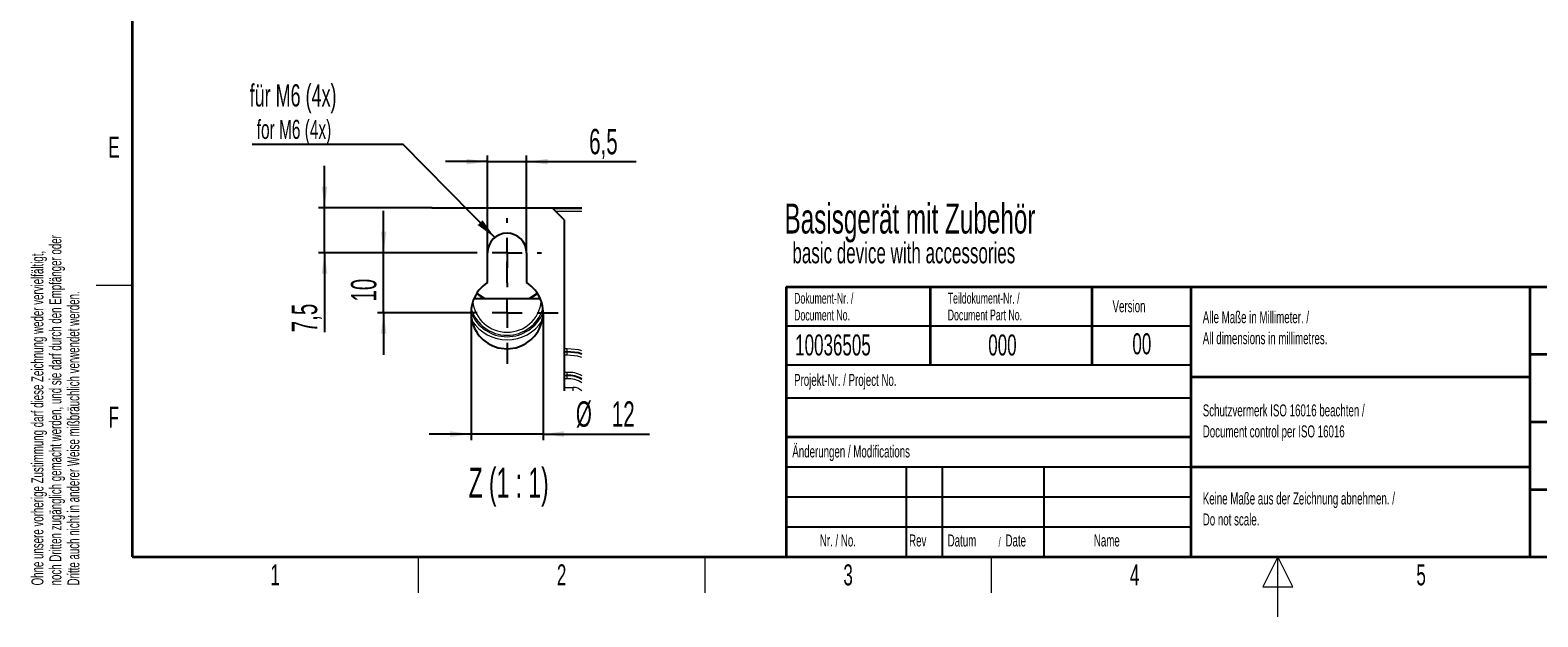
# Paper-space layout 'Blatt3' of a CAD drawing. Header units: millimetres. Extents: x 5 to 418, y 2 to 292.
# Tile 1 of 50: x 9 to 260, y 2 to 100. Entities that reach past the tile are written whole.
import ezdxf

# ---------------------------------------------------------------- set-up
doc = ezdxf.new("R2010")
doc.units = ezdxf.units.MM
doc.layers.add('SLD-0', color=7, linetype='Continuous')
doc.styles.add('SLDTEXTSTYLE0', font='TXT', dxfattribs={"width": 0.605})
doc.styles.add('SLDTEXTSTYLE2', font='TXT', dxfattribs={"width": 0.57})
doc.dimstyles.new('SLDDIMSTYLE4', dxfattribs={"dimtxt": 4.10931, "dimasz": 3.5, "dimexe": 0, "dimexo": 0.0625, "dimgap": 1.027327, "dimtad": 1, "dimrnd": 1e-09, "dimzin": 12, "dimdsep": 46, "dimtxsty": 'SLDTEXTSTYLE0', "dimsah": 1, "dimcen": 0.09, "dimadec": 0, "dimazin": 3, "dimtfac": 1, "dimtmove": 0, "dimatfit": 0, "dimfxl": 1, "dimfrac": 2, "dimtolj": 1, "dimtzin": 12, "dimarcsym": 0})
doc.dimstyles.new('SLDDIMSTYLE5', dxfattribs={"dimtxt": 0.18, "dimasz": 3.5, "dimexe": 0, "dimexo": 0.0625, "dimgap": 0, "dimtad": 0, "dimtih": 1, "dimtoh": 1, "dimdec": 0, "dimrnd": 1e-09, "dimzin": 0, "dimdsep": 46, "dimtxsty": 'Standard', "dimsah": 1, "dimcen": 0.09, "dimadec": 0, "dimazin": 0, "dimtfac": 3.5, "dimtdec": 0, "dimtofl": 0, "dimtmove": 0, "dimatfit": 3, "dimfxl": 1, "dimfrac": 2, "dimtolj": 1, "dimtzin": 0, "dimarcsym": 0})

# ---------------------------------------------------------------- blocks, each defined once
blk = doc.blocks.new('_D_24')
at = {"layer": 'SLD-0', "color": 7}
for p, q in [((85.26, 62.68), (85.26, 78.86)), ((91.76, 62.68), (91.76, 78.86)), ((85.26, 77.86), (78.26, 77.86)), ((85.26, 77.86), (91.76, 77.86)), ((91.76, 77.86), (110.03, 77.86))]:
    blk.add_line(p, q, dxfattribs=at)
for points in [[(85.26, 77.86), (81.76, 78.32), (81.76, 77.4)], [(91.76, 77.86), (95.26, 77.4), (95.26, 78.32)]]:
    blk.add_solid(points, dxfattribs=at)
at = {"layer": 'SLD-0', "color": 7, "insert": (102.19, 83.32), "char_height": 4.233, "attachment_point": 1, "style": 'SLDTEXTSTYLE0'}
blk.add_mtext('6,5', dxfattribs=at)
blk = doc.blocks.new('_D_25')
at = {"layer": 'SLD-0', "color": 7}
for p, q in [((67.94, 62.68), (67.94, 69.68)), ((82.76, 62.68), (66.94, 62.68)), ((67.94, 52.68), (67.94, 62.68)), ((80.01, 52.68), (66.94, 52.68)), ((67.94, 52.68), (67.94, 45.68))]:
    blk.add_line(p, q, dxfattribs=at)
for points in [[(67.94, 62.68), (68.4, 66.18), (67.48, 66.18)], [(67.94, 52.68), (67.48, 49.18), (68.4, 49.18)]]:
    blk.add_solid(points, dxfattribs=at)
at = {"layer": 'SLD-0', "color": 7, "insert": (62.49, 54.54), "char_height": 4.233, "attachment_point": 1, "rotation": 90, "style": 'SLDTEXTSTYLE0'}
blk.add_mtext('10', dxfattribs=at)
blk = doc.blocks.new('_D_26')
at = {"layer": 'SLD-0', "color": 7}
for p, q in [((58.09, 70.18), (58.09, 77.18)), ((76, 70.18), (57.09, 70.18)), ((58.09, 62.68), (58.09, 70.18)), ((82.76, 62.68), (57.09, 62.68)), ((58.09, 62.68), (58.09, 49.43))]:
    blk.add_line(p, q, dxfattribs=at)
for points in [[(58.09, 70.18), (58.55, 73.68), (57.63, 73.68)], [(58.09, 62.68), (57.63, 59.18), (58.55, 59.18)]]:
    blk.add_solid(points, dxfattribs=at)
at = {"layer": 'SLD-0', "color": 7, "insert": (52.63, 49.43), "char_height": 4.233, "attachment_point": 1, "rotation": 90, "style": 'SLDTEXTSTYLE0'}
blk.add_mtext('7,5', dxfattribs=at)
blk = doc.blocks.new('_D_27')
at = {"layer": 'SLD-0', "color": 7}
for p, q in [((82.51, 52.68), (82.51, 31.46)), ((94.51, 52.68), (94.51, 31.46)), ((82.51, 32.46), (75.51, 32.46)), ((94.51, 32.46), (82.51, 32.46)), ((94.51, 32.46), (112.24, 32.46))]:
    blk.add_line(p, q, dxfattribs=at)
for points in [[(82.51, 32.46), (79.01, 32.92), (79.01, 32)], [(94.51, 32.46), (98.01, 32), (98.01, 32.92)]]:
    blk.add_solid(points, dxfattribs=at)
at = {"layer": 'SLD-0', "color": 7, "char_height": 4.233, "attachment_point": 1, "style": 'SLDTEXTSTYLE0'}
for s, insert in [('%%c', (99.98, 37.92)), ('12', (105.97, 37.92))]:
    blk.add_mtext(s, dxfattribs=dict(at, insert=insert))
blk = doc.blocks.new('SW_NOTE_0_1')
at = {"layer": 'SLD-0', "color": 0}
blk.add_line((-25.08, 0), (0, 0), dxfattribs=at)
at = {"layer": 'SLD-0', "color": 0, "attachment_point": 1, "style": 'SLDTEXTSTYLE0'}
for s, insert, char_height in [('für M6 (4x)', (-25.52, 9.97), 3.7042), ('for M6 (4x)', (-24.33, 4.04), 3.175)]:
    blk.add_mtext(s, dxfattribs=dict(at, insert=insert, char_height=char_height))
blk = doc.blocks.new('SW_CENTERMARKSYMBOL_14')
at = {"layer": 'SLD-0', "color": 0}
for p, q in [((0, 5), (0, 5.75)), ((-5, 0), (-5.75, 0)), ((0, 0), (-2.5, 0)), ((0, 0), (0, 2.5)), ((0, 0), (0, -2.5)), ((0, 0), (2.5, 0)), ((5, 0), (5.75, 0)), ((0, -5), (0, -5.75))]:
    blk.add_line(p, q, dxfattribs=at)
blk = doc.blocks.new('SW_CENTERMARKSYMBOL_15')
at = {"layer": 'SLD-0', "color": 0}
for p, q in [((0, 5), (0, 8.5)), ((-5, 0), (-8.5, 0)), ((0, 0), (-2.5, 0)), ((0, 0), (0, 2.5)), ((0, 0), (0, -2.5)), ((0, 0), (2.5, 0)), ((5, 0), (8.5, 0)), ((0, -5), (0, -8.5))]:
    blk.add_line(p, q, dxfattribs=at)

psp = doc.layouts.new('Blatt3')

# ---------------------------------------------------------------- linework, layer by layer
at = {"color": 7, "linetype": 'Continuous', "lineweight": 25}
for p, q in [((75.998, 70.1755), (96.0061, 70.1755)), ((96.0061, 70.1755), (100.9698, 70.1755)), ((98.0061, 68.1755), (96.0061, 70.1755)), ((98.0061, 68.1755), (98.0061, 39.6392)), ((85.2561, 57.7191), (85.2561, 62.6755)), ((91.7561, 62.6755), (91.7561, 57.7191)), ((82.9974, 55.0533), (94.0149, 55.0533))]:
    psp.add_line(p, q, dxfattribs=at)
at = {"color": 7, "linetype": 'Continuous', "lineweight": 18}
for p, q in [((96.1197, 70.0619), (100.9698, 70.0619)), ((100.9698, 69.562), (96.6197, 69.562)), ((98.5061, 46.6669), (98.0061, 46.6669)), ((98.5061, 46.167), (98.0061, 46.167)), ((98.5061, 46.123), (98.0061, 46.123)), ((98.5061, 45.6231), (98.0061, 45.6231)), ((98.5061, 46.167), (98.5061, 46.6669)), ((98.5061, 46.123), (98.5061, 46.167)), ((98.5061, 45.6231), (98.5061, 46.123)), ((98.5061, 42.728), (98.0061, 42.728)), ((98.5061, 42.2281), (98.5061, 42.728)), ((98.5061, 42.2281), (98.0061, 42.2281)), ((98.5061, 42.1841), (98.0061, 42.1841)), ((98.5061, 41.6842), (98.0061, 41.6842)), ((98.0061, 40.2455), (99.5061, 40.2455)), ((98.5061, 42.1841), (98.5061, 42.2281)), ((98.5061, 41.6842), (98.5061, 42.1841)), ((99.5061, 39.6392), (99.5061, 40.2455))]:
    psp.add_line(p, q, dxfattribs=at)
at = {"color": 7, "linetype": 'Continuous', "lineweight": 25, "flags": 128}
for points in [[(84.725, 55.0533), (84.4974, 55.1798), (83.4479, 55.9027)], [(83.4574, 55.9175), (83.5182, 55.8685), (84.7621, 55.0533)], [(92.2501, 55.0533), (93.4941, 55.8685), (93.5549, 55.9175)], [(93.5643, 55.9027), (92.5149, 55.1798), (92.2873, 55.0533)], [(100.9698, 45.7989), (100.3578, 45.9846), (98.5061, 46.167)]]:
    psp.add_lwpolyline(points, dxfattribs=at)
at = {"color": 7, "linetype": 'Continuous', "lineweight": 18, "flags": 128}
for points in [[(100.9698, 46.3188), (100.4554, 46.4749), (98.5061, 46.6669)], [(100.9698, 45.7532), (100.3493, 45.9415), (98.5061, 46.123)], [(100.9698, 45.2333), (100.2517, 45.4512), (98.5061, 45.6231)]]:
    psp.add_lwpolyline(points, dxfattribs=at)
at = {"color": 7, "linetype": 'Continuous', "lineweight": 25}
for centre, radius, start, end in [((88.5061, 62.6755), 3.25, 0.0001, 179.9999), ((88.5061, 52.6755), 6, 122.797144, 57.202856), ((98.7428, 37.8654), 4.3691, 59.355013, 93.105323)]:
    psp.add_arc(centre, radius, start, end, dxfattribs=at)
at = {"color": 7, "linetype": 'Continuous', "lineweight": 18}
for centre, radius, start, end in [((88.5061, 55.1755), 6.2467, 197.268599, 342.731401), ((88.5061, 55.1755), 5.7468, 186.546757, 353.453243), ((88.5061, 55.1755), 6.4914, 202.438333, 337.561667), ((88.5061, 55.1756), 6.9914, 213.176588, 326.823412), ((98.8487, 38.3977), 4.3438, 60.770194, 94.523284), ((98.7337, 37.8191), 4.3709, 59.229411, 92.983912), ((98.6277, 37.2866), 4.3993, 57.832672, 91.583239), ((99.5062, 38.1757), 2.0698, 44.997846, 90.000908)]:
    psp.add_arc(centre, radius, start, end, dxfattribs=at)
at = {"layer": 'SLD-0', "lineweight": 35}
for p, q in [((26, 282.5), (26, 12)), ((135, 57), (408, 57)), ((135, 57), (135, 12)), ((159, 57), (159, 44)), ((186, 57), (186, 44)), ((202.5, 57), (202.5, 12)), ((259, 57), (259, 12)), ((259, 45.75), (288, 45.75)), ((202.5, 42), (259, 42)), ((259, 34.5), (288, 34.5)), ((135, 32), (202.5, 32)), ((202.5, 27), (259, 27)), ((259, 23.25), (288, 23.25)), ((26, 12), (408, 12)), ((135, 12), (408, 12))]:
    psp.add_line(p, q, dxfattribs=at)
at = {"layer": 'SLD-0', "lineweight": 18}
for p, q in [((20, 57.25), (26, 57.25)), ((73.75, 6), (73.75, 12)), ((121.5, 6), (121.5, 12)), ((169.25, 6), (169.25, 12)), ((217, 12), (214.5, 7)), ((217, 2), (217, 12)), ((219.5, 7), (217, 12)), ((214.5, 7), (219.5, 7))]:
    psp.add_line(p, q, dxfattribs=at)
at = {"layer": 'SLD-0'}
for p, q in [((135, 50.5), (202.5, 50.5)), ((135, 38.5), (202.5, 38.5)), ((135, 27), (202.5, 27)), ((155, 27), (155, 12)), ((161, 27), (161, 12)), ((178, 27), (178, 12)), ((135, 22), (202.5, 22)), ((135, 17), (202.5, 17))]:
    psp.add_line(p, q, dxfattribs=at)
at = {"layer": 'SLD-0', "lineweight": 25}
psp.add_line((135, 44), (202.5, 44), dxfattribs=at)

# ---------------------------------------------------------------- block references
at = {"layer": 'SLD-0', "color": 7}
for name, p in [('SW_NOTE_0_1', (71.121, 80.7843)), ('SW_CENTERMARKSYMBOL_14', (88.5061, 62.6755)), ('SW_CENTERMARKSYMBOL_15', (88.5061, 52.6755))]:
    psp.add_blockref(name, p, dxfattribs=at)

# ---------------------------------------------------------------- texts
at = {"layer": 'SLD-0', "char_height": 2, "attachment_point": 1, "rotation": 90, "style": 'SLDTEXTSTYLE0'}
for s, insert in [('noch Dritten zugänglich gemacht werden, und sie darf durch den Empfänger oder', (12.2299, 7.2381)), ('Ohne unsere vorherige Zustimmung darf diese Zeichnung weder vervielfältigt,', (9.2299, 7.2381)), ('Dritte auch nicht in anderer Weise mißbräuchlich verwendet werden.', (15.2299, 7.2381))]:
    psp.add_mtext(s, dxfattribs=dict(at, insert=insert))
at = {"layer": 'SLD-0'}
for s, insert, char_height, attachment_point, style in [('E', (22.9816, 82.0011), 3.5, 2, 'SLDTEXTSTYLE0'), ('Basisgerät mit Zubehör', (134.7561, 70.8856), 5, 1, 'SLDTEXTSTYLE0'), ('basic device with accessories', (136.0686, 64.4171), 3.5, 1, 'SLDTEXTSTYLE0'), ('Dokument-Nr. /', (136.354, 55.9891), 1.8, 1, 'SLDTEXTSTYLE0'), ('Teildokument-Nr. /', (161.9554, 56.0073), 1.8, 1, 'SLDTEXTSTYLE0'), ('Document No.', (136.354, 53.1891), 1.8, 1, 'SLDTEXTSTYLE0'), ('Document Part No.', (161.9554, 53.2073), 1.8, 1, 'SLDTEXTSTYLE0'), ('Version', (189.4285, 54.7601), 2, 1, 'SLDTEXTSTYLE0'), ('Alle Maße in Millimeter. /', (204.464, 52.9388), 2, 1, 'SLDTEXTSTYLE0'), ('10036505', (136.5297, 49.0581), 3.5, 1, 'SLDTEXTSTYLE0'), ('000', (168.711, 49.0581), 3.5, 1, 'SLDTEXTSTYLE0'), ('00', (194.3073, 49.2527), 3.5, 2, 'SLDTEXTSTYLE0'), ('All dimensions in millimetres.', (204.464, 49.4388), 2, 1, 'SLDTEXTSTYLE0'), ('Projekt-Nr. / Project No.', (136.3454, 42.4834), 2, 1, 'SLDTEXTSTYLE0'), ('F', (22.9536, 37.0011), 3.5, 2, 'SLDTEXTSTYLE0'), ('Schutzvermerk ISO 16016 beachten /', (204.464, 37.4058), 2, 1, 'SLDTEXTSTYLE0'), ('Document control per ISO 16016', (204.464, 33.9058), 2, 1, 'SLDTEXTSTYLE0'), ('Änderungen / Modifications', (136.0531, 30.5619), 2, 1, 'SLDTEXTSTYLE0'), ('Z (1 : 1)', (88.7748, 26.8425), 5, 2, 'SLDTEXTSTYLE2'), ('Keine Maße aus der Zeichnung abnehmen. /', (204.464, 22.729), 2, 1, 'SLDTEXTSTYLE0'), ('Do not scale.', (204.464, 19.229), 2, 1, 'SLDTEXTSTYLE0'), ('Nr. / No.', (140.6365, 15.7244), 2, 1, 'SLDTEXTSTYLE0'), ('Rev', (155.5183, 15.7244), 2, 1, 'SLDTEXTSTYLE0'), ('Datum', (161.9462, 15.7244), 2, 1, 'SLDTEXTSTYLE0'), ('/', (170.4292, 15.2243), 1.5, 1, 'SLDTEXTSTYLE0'), ('Date', (171.5854, 15.7244), 2, 1, 'SLDTEXTSTYLE0'), ('Name', (186.3108, 15.729), 2, 1, 'SLDTEXTSTYLE0'), ('1', (49.8527, 10.743), 3.5, 2, 'SLDTEXTSTYLE0'), ('2', (97.6027, 10.743), 3.5, 2, 'SLDTEXTSTYLE0'), ('3', (145.3527, 10.743), 3.5, 2, 'SLDTEXTSTYLE0'), ('4', (193.1027, 10.743), 3.5, 2, 'SLDTEXTSTYLE0'), ('5', (240.8527, 10.743), 3.5, 2, 'SLDTEXTSTYLE0')]:
    psp.add_mtext(s, dxfattribs=dict(at, insert=insert, char_height=char_height, attachment_point=attachment_point, style=style))

# ---------------------------------------------------------------- dimensions: what is measured, and where the dimension line sits
at = {"layer": 'SLD-0', "color": 7}
dim = psp.add_linear_dim(base=(91.7561, 77.859), p1=(85.2561, 62.6755), p2=(91.7561, 62.6755), dimstyle='SLDDIMSTYLE4', dxfattribs=at)
dim.commit()
dim.dimension.update_dxf_attribs({"geometry": '_D_24', "text_midpoint": (106.1098, 77.859), "dimtype": 160})
for base, p1, p2, picture, middle in [((58.0875, 70.1755), (82.7561, 62.6755), (75.998, 70.1755), '_D_26', (58.0875, 53.3481)), ((67.9427, 62.6755), (80.0061, 52.6755), (82.7561, 62.6755), '_D_25', (67.9427, 57.6755))]:
    dim = psp.add_linear_dim(base=base, p1=p1, p2=p2, angle=90, dimstyle='SLDDIMSTYLE4', dxfattribs=at)
    dim.commit()
    dim.dimension.update_dxf_attribs({"geometry": picture, "text_midpoint": middle, "dimtype": 160})
dim = psp.add_linear_dim(base=(82.5061, 32.4643), p1=(94.5061, 52.6755), p2=(82.5061, 52.6755), text='%%c<>', dimstyle='SLDDIMSTYLE4', dxfattribs=at)
dim.commit()
dim.dimension.update_dxf_attribs({"geometry": '_D_27', "text_midpoint": (106.1098, 32.4643), "dimtype": 160})

# ---------------------------------------------------------------- leaders
psp.add_leader([(86.4692, 65.208), (71.121, 80.7843)], dimstyle='SLDDIMSTYLE5', dxfattribs=at)

doc.saveas('drawing.dxf')
